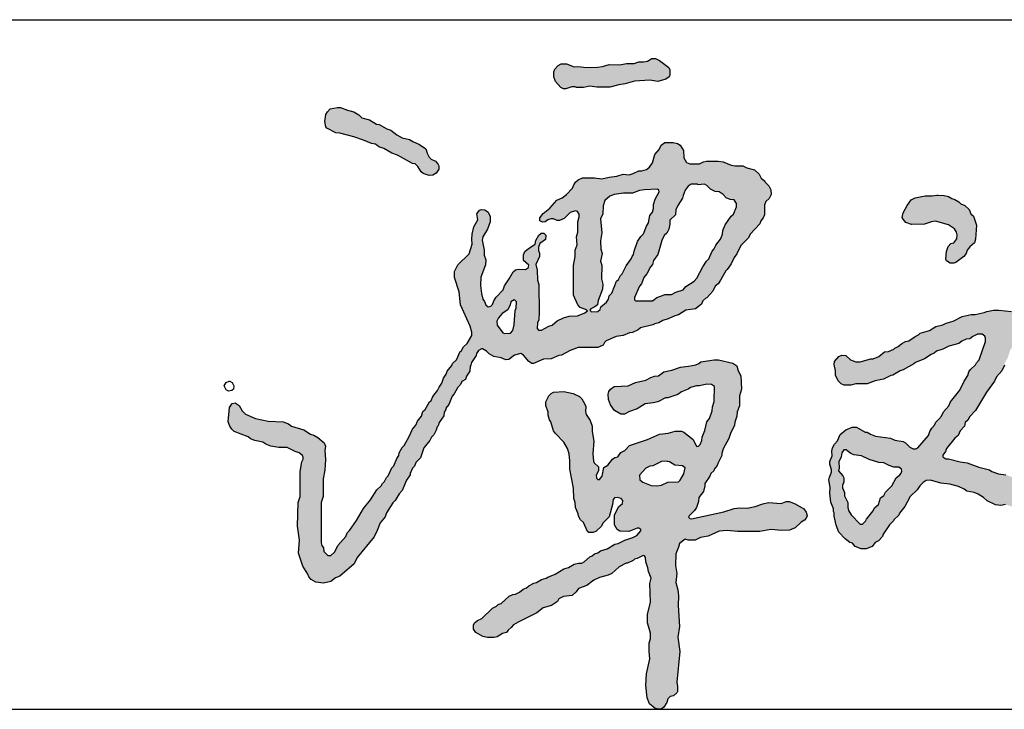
# Model space of a CAD drawing. Extents: x 427948 to 764348, y 274849 to 601549.
# Tile 23 of 212: x 431815 to 432813, y 597049 to 597749. Entities that reach past the tile are written whole.
import ezdxf

# ---------------------------------------------------------------- set-up
doc = ezdxf.new("R2010")
doc.units = 0
doc.header["$LTSCALE"] = 1000
doc.header["$MEASUREMENT"] = 0
doc.layers.get('0').update_dxf_attribs({"linetype": 'CONTINUOUS'})
doc.layers.add('图框', color=4, linetype='CONTINUOUS')

# ---------------------------------------------------------------- blocks, each defined once
blk = doc.blocks.new('谭文军')
at = {"linetype": 'Continuous'}
for points in [[(1125, 2635), (1145, 2632), (1165, 2638), (1173, 2644), (1175, 2649), (1175, 2661), (1172, 2667), (1149, 2685), (1139, 2690), (1130, 2690), (1119, 2683), (1109, 2681), (1097, 2681), (1085, 2677), (1066, 2677), (1049, 2674), (1023, 2675), (1006, 2670), (993, 2668), (967, 2667), (944, 2670), (935, 2669), (916, 2676), (902, 2676), (895, 2672), (886, 2663), (884, 2656), (884, 2644), (888, 2632), (901, 2617), (908, 2614), (914, 2614), (933.8, 2620.6), (941, 2617), (958, 2617), (974, 2620), (992, 2618), (1024, 2618), (1047, 2624), (1063, 2626), (1086, 2633)], [(436, 2475), (445, 2468), (457, 2464), (477, 2452), (492, 2447), (529, 2426), (536, 2425), (543, 2419), (551, 2405), (556, 2401), (571, 2396), (580, 2397), (589, 2402), (595, 2412), (595, 2420), (593, 2425), (587, 2432), (572.8, 2438.5), (566, 2452), (563, 2463), (547, 2474), (530, 2481), (522, 2486), (503, 2491), (490, 2498), (475, 2510), (465, 2513), (446, 2524), (439, 2525), (421, 2536), (402, 2541), (395, 2548), (382, 2556), (366, 2560), (349, 2567), (341, 2567), (323, 2563), (316, 2556), (312, 2549), (309, 2532), (312, 2518), (314, 2515), (337, 2503), (347, 2502), (382, 2493), (406, 2485), (426, 2476)], [(1874.1, 2272), (1889.1, 2262), (1896.5, 2250.3), (1895.1, 2237), (1887.1, 2227), (1880.1, 2225), (1873.1, 2218), (1869.1, 2205), (1867.1, 2186), (1869.1, 2182), (1878.1, 2176), (1887.1, 2176), (1892.1, 2178), (1912.1, 2193), (1918.1, 2200), (1921.1, 2209), (1927.1, 2217), (1939.1, 2227), (1942.1, 2236), (1944.1, 2271), (1937.1, 2294), (1930.1, 2300), (1926.1, 2311), (1915.1, 2321), (1905.1, 2325), (1900.1, 2330), (1890.1, 2336), (1882.1, 2338), (1874.1, 2343), (1863.1, 2346), (1848.1, 2347), (1845.1, 2347), (1833.1, 2345), (1815.1, 2345), (1790.1, 2340), (1780.1, 2335), (1770.1, 2321), (1760.1, 2302), (1758.1, 2291), (1760.1, 2286), (1767.1, 2278), (1781.1, 2273), (1814.1, 2274), (1831.1, 2280), (1841.1, 2281)]]:
    blk.add_hatch(color=256, dxfattribs=at).paths.add_polyline_path(points)
h = blk.add_hatch(color=256, dxfattribs=at)
h.paths.add_polyline_path([(846, 2122), (843, 2133), (842, 2158), (839, 2173), (848, 2193), (848, 2201), (843.3, 2212.1), (849, 2225), (863, 2235), (864, 2246), (859, 2251), (852, 2251), (846, 2246), (839, 2233), (837, 2224), (820, 2213), (811, 2205), (808, 2197), (808, 2183), (824.2, 2168), (813, 2160), (794, 2161), (788, 2159), (782, 2154), (772, 2137), (760, 2119), (757, 2109), (739, 2091), (733, 2081), (728.9, 2068.8), (719, 2066), (713, 2071), (710, 2080), (706, 2086), (702, 2100), (700, 2120), (701, 2141), (712, 2172), (713, 2184), (709, 2196), (709, 2209), (703.3, 2237.4), (717, 2261), (724, 2280), (724, 2293), (719, 2304), (711, 2310), (702, 2311), (697, 2309), (691, 2300), (693, 2285), (683, 2267), (679, 2249), (678, 2236), (679, 2224), (671, 2199), (643, 2172), (635, 2155), (635, 2140), (646, 2104), (650, 2071), (674, 2018), (678, 2003), (678, 1994), (666, 1974), (657, 1966), (651, 1955), (649, 1954), (640, 1933), (630, 1924), (628, 1919), (616, 1905), (614, 1897), (607, 1887), (603, 1875), (596, 1865), (592, 1856), (580, 1841), (576, 1831), (572, 1828), (561, 1809), (555, 1804), (552, 1792), (542, 1779), (538, 1769), (529, 1759), (521, 1741), (508, 1718), (503, 1713), (496, 1700), (495, 1693), (490, 1686), (482, 1667), (477, 1662), (468, 1642), (464, 1638), (459, 1628), (454, 1623), (451, 1617), (440, 1607), (424, 1582), (406, 1560), (389, 1530), (371, 1505), (365, 1499), (362, 1490), (342, 1467), (334, 1451), (320.3, 1438.7), (307, 1452), (306, 1461), (300, 1470), (300, 1575), (305, 1590), (305, 1635), (309, 1656), (311, 1683), (309, 1706), (311, 1717), (308, 1725), (292, 1738), (282, 1744), (273, 1747), (257, 1758), (226, 1767), (218, 1773), (205, 1778), (167, 1779), (135, 1786), (110, 1797), (102, 1805), (94, 1819), (84, 1825), (77, 1824), (70, 1814), (67, 1778), (71, 1767), (76, 1759), (82, 1753), (117, 1740), (123, 1735), (134, 1731), (154, 1727), (161, 1722), (174, 1717), (194, 1713), (215, 1713), (235, 1703), (245, 1700), (257.3, 1689.3), (252, 1677), (247, 1653), (247, 1590), (242, 1575), (241, 1516), (246, 1481), (243, 1448), (254, 1415), (267, 1395), (269, 1389), (275, 1382), (287, 1375), (306, 1373), (324, 1377), (336, 1386), (347, 1390), (383, 1421), (390, 1437), (433, 1489), (441, 1505), (448, 1524), (461, 1539), (464, 1549), (480, 1574), (486, 1580), (496, 1597), (503, 1605), (514, 1631), (523, 1645), (523, 1648), (529, 1661), (534, 1666), (538, 1676), (549, 1687), (558, 1712), (573, 1731), (577, 1739), (583, 1745), (589, 1757), (591, 1765), (594, 1768), (596, 1776), (608, 1793), (609.6, 1807.7), (620, 1821), (629, 1842), (634, 1848), (642, 1863), (650, 1871), (653, 1879), (662, 1884), (665, 1892), (673, 1905), (674, 1917), (676, 1920), (677, 1927), (689, 1944), (690, 1949), (697.5, 1961), (705, 1961), (715, 1955), (722, 1948), (733, 1942), (752, 1938), (763, 1933), (771, 1934), (785, 1945), (801, 1949), (808, 1945), (821, 1929), (829, 1924), (833, 1924), (858, 1935), (877, 1936), (896, 1944), (903, 1945), (925, 1957), (945, 1964), (994, 1964), (1008, 1970), (1012.2, 1979.8), (1040, 1992), (1058, 1994), (1074, 2001), (1081, 2002), (1095, 2009), (1101, 2014), (1132, 2021), (1137, 2024), (1147, 2026), (1157, 2032), (1171, 2036), (1187, 2044), (1197, 2046), (1215, 2058), (1239, 2061), (1254, 2073), (1258, 2081), (1265, 2088), (1268, 2089), (1283, 2106), (1289, 2118), (1296, 2124), (1302, 2133), (1315, 2157), (1319, 2160), (1329, 2174), (1336, 2190), (1343, 2199), (1353, 2220), (1371, 2239), (1377, 2250), (1401, 2275), (1403, 2282), (1409, 2290), (1412, 2297), (1412, 2327.5), (1424, 2338), (1429, 2348), (1428, 2360), (1423, 2370), (1414, 2379), (1413, 2382), (1404, 2389), (1399, 2399), (1387, 2410), (1368, 2415), (1358, 2420), (1334, 2420), (1309, 2430), (1296, 2432), (1267, 2432), (1259, 2430), (1249, 2425), (1219.5, 2425), (1210, 2440), (1209, 2459), (1201, 2472), (1194, 2476), (1183, 2479), (1162, 2479), (1153, 2472), (1148, 2461), (1137, 2449), (1131, 2428), (1121.1, 2412.4), (1105, 2408), (1097, 2408), (1083, 2401), (1073, 2398), (1058, 2399), (1042, 2394), (1023, 2392), (1004, 2388), (986, 2390), (956, 2390), (945, 2385), (938, 2379), (934, 2373), (931, 2364), (916, 2348), (905, 2340), (891, 2334), (874, 2314), (857, 2301), (849, 2290), (849, 2282), (855, 2279), (862, 2280), (871.8, 2287), (883, 2287), (892, 2283), (898, 2283), (910, 2288), (925, 2303), (941.8, 2308.2), (948.2, 2296.9), (944, 2280), (944, 2254), (941, 2242), (942, 2222), (937, 2209), (937, 2193), (933, 2170), (933, 2096), (944, 2071), (950, 2065), (963, 2060), (968, 2056), (962, 2051), (943, 2044), (922, 2043), (908, 2039), (892, 2031), (880, 2020), (871, 2018), (853, 2008), (841.7, 2008), (843, 2026), (846, 2034), (847, 2052)])
h.paths.add_polyline_path([(790, 2079), (789, 2063), (787, 2057), (784, 2021), (781, 2007), (775, 2000), (757.6, 1998.8), (742, 2020), (741, 2030), (745, 2039), (754, 2050), (768, 2059), (774, 2071), (776, 2079), (784.6, 2084.4)], flags=16)
h.paths.add_polyline_path([(987, 2066), (993, 2071), (995, 2082), (1006, 2111), (1007, 2123), (1003, 2137), (1004, 2171), (1001, 2181), (1005, 2200), (1002, 2211), (1001, 2232), (1004, 2252), (1001, 2287), (1007, 2300), (1008, 2320), (1012, 2333), (1024, 2344), (1035, 2348), (1059, 2352), (1081, 2352), (1099, 2358), (1111, 2360), (1146.6, 2362.2), (1148, 2355), (1138, 2337), (1134, 2323), (1134, 2308), (1125, 2296), (1121, 2277), (1116, 2269), (1109, 2250), (1102, 2243), (1094, 2230), (1085, 2206), (1084, 2198), (1080, 2193), (1078, 2187), (1065, 2169), (1055, 2149), (1051, 2145), (1046, 2135), (1041, 2131), (1029, 2101), (1023, 2094), (1019.8, 2081.3), (1002, 2066), (998.4, 2055.3), (978, 2054), (973, 2059)], flags=16)
h.paths.add_polyline_path([(1086, 2090), (1099, 2118), (1104, 2124), (1110, 2140), (1117, 2149), (1126, 2167), (1131, 2173), (1134, 2183), (1145, 2198), (1155, 2233), (1161, 2245), (1167, 2251), (1172, 2261), (1175, 2274), (1175, 2284), (1189, 2297), (1190, 2310), (1195, 2321), (1207, 2339), (1208, 2346), (1213, 2359), (1221, 2369), (1228, 2374), (1244, 2374), (1245, 2373), (1264.8, 2374.2), (1277, 2362), (1289, 2356), (1299, 2355), (1309, 2348), (1316, 2340), (1326, 2336), (1336, 2335), (1342, 2326), (1342, 2317), (1335, 2299), (1329, 2294), (1314, 2272), (1308, 2258), (1307, 2249), (1302, 2236), (1290, 2221), (1286, 2212), (1281, 2206), (1273, 2187), (1267, 2181), (1258, 2167), (1243, 2138), (1236, 2131), (1215, 2117), (1208, 2109), (1190, 2103), (1179, 2097), (1163, 2097), (1142, 2090), (1131, 2081), (1086, 2081)], flags=16)
h = blk.add_hatch(color=256, dxfattribs=at)
h.paths.add_polyline_path([(1886.1, 2030), (1868.1, 2025), (1860.1, 2021), (1842.1, 2017), (1826.1, 2007), (1803.1, 2000), (1799.1, 1996), (1790.1, 1992), (1774.1, 1981), (1766.1, 1979), (1757.1, 1974), (1748.1, 1967), (1739.1, 1963), (1737.1, 1960), (1723.1, 1954), (1713.1, 1953), (1699.1, 1942), (1685.1, 1936), (1679.1, 1936), (1652.1, 1928), (1641.1, 1928), (1628.1, 1933), (1616.1, 1944), (1606.1, 1945), (1599.1, 1942), (1588.1, 1929), (1587.1, 1922), (1590.1, 1906), (1590.1, 1895), (1597.1, 1881), (1605.1, 1873), (1612.1, 1870), (1629.1, 1870), (1641.1, 1873), (1670.1, 1873), (1690.1, 1881), (1711.1, 1885), (1729.1, 1894), (1734.1, 1895), (1753.1, 1906), (1760.1, 1908), (1787.1, 1923), (1791.1, 1927), (1814.1, 1936), (1830.1, 1947), (1838.1, 1950), (1844.1, 1955), (1860.1, 1960), (1875.1, 1968), (1900.1, 1974), (1907.1, 1980), (1918.1, 1985), (1927.1, 1986), (1935.1, 1992), (1947.1, 1998), (1963.1, 1998), (1968.8, 1983.8), (1951.1, 1933), (1944.1, 1926), (1942.1, 1921), (1929.1, 1909), (1925.1, 1903), (1922.1, 1894), (1913.1, 1880), (1902.1, 1857), (1879.1, 1828), (1875.1, 1818), (1861.1, 1803), (1854.1, 1787.4), (1842.1, 1777), (1839.1, 1769), (1832.1, 1762), (1827.1, 1753), (1824.1, 1743), (1795.4, 1710), (1781.1, 1710), (1766.1, 1725), (1760.1, 1728), (1739.1, 1732), (1728.1, 1737), (1691.1, 1742), (1678.1, 1747), (1670.1, 1752), (1665.1, 1752), (1643.1, 1764), (1632.1, 1764), (1616.1, 1758), (1602.1, 1746), (1595.1, 1730), (1588.1, 1722), (1583.1, 1712), (1581.1, 1704), (1582.1, 1692), (1576.1, 1678), (1576.1, 1671), (1581.2, 1653.4), (1575.1, 1639), (1574.1, 1632), (1577.1, 1613), (1576.1, 1599), (1579.1, 1576), (1585.1, 1559), (1585.1, 1553), (1587.1, 1549), (1587.1, 1541), (1592.1, 1518), (1599.1, 1501), (1615.1, 1484), (1626.1, 1475), (1633.1, 1473), (1640.1, 1465), (1655.1, 1459), (1667.1, 1459), (1682.1, 1465), (1690.1, 1475), (1698.1, 1479), (1708.1, 1490), (1710.1, 1496), (1726.1, 1519), (1736.1, 1529), (1737.1, 1532), (1749.1, 1543), (1751.1, 1548), (1764.1, 1565), (1778.1, 1590), (1795.1, 1607), (1802.1, 1617), (1810.1, 1625), (1818.1, 1630), (1829.1, 1631), (1855.1, 1624), (1877.1, 1621), (1899.1, 1615), (1913.1, 1609), (1920.1, 1604), (1943, 1598.9), (1962.1, 1588), (1971.1, 1579), (1992.1, 1569), (2005.1, 1568), (2017.1, 1570), (2030.1, 1566), (2059.1, 1561), (2078.1, 1560), (2094.1, 1557), (2121.1, 1557), (2128.1, 1555), (2169.1, 1560), (2192.1, 1566), (2202.6, 1573), (2218.1, 1573), (2226.1, 1578), (2232.1, 1584), (2249.1, 1589), (2269.1, 1592), (2285.1, 1601), (2294.1, 1603), (2311.1, 1614), (2322.1, 1618), (2347.1, 1639), (2354.1, 1652), (2353.1, 1663), (2343.1, 1672), (2334.1, 1673), (2329.1, 1671), (2320.1, 1663), (2311.1, 1662), (2301.1, 1657), (2279.1, 1642), (2259.1, 1638), (2244.1, 1633), (2234.1, 1633), (2217.1, 1623), (2207.1, 1624), (2170.1, 1620), (2123.1, 1619), (2064.1, 1627), (2041.1, 1638), (2033.1, 1639), (2018.1, 1645), (1999.1, 1647), (1983.1, 1653), (1977.1, 1657), (1950.1, 1664), (1921.1, 1675), (1903.1, 1677), (1874.1, 1685), (1867.1, 1685), (1858.3, 1691.3), (1866.1, 1703), (1869.1, 1711), (1890.1, 1737), (1898.1, 1743), (1903.1, 1755), (1914.1, 1767), (1916.1, 1776), (1922.1, 1782), (1927.1, 1791), (1942.1, 1806), (1969.1, 1852), (1989.1, 1880), (1994.1, 1891), (2008.1, 1906), (2014.1, 1920), (2015.1, 1926), (2022.1, 1937), (2029.1, 1958), (2038.1, 1973), (2040.1, 1982), (2041.1, 2006), (2048.1, 2031), (2045.1, 2044), (2039.1, 2051), (2032.1, 2055), (2000.1, 2058), (1987.1, 2058), (1970.1, 2055), (1963.1, 2052), (1941.1, 2047), (1931.1, 2047), (1908.1, 2042)])
h.paths.add_polyline_path([(1749.1, 1664), (1758.5, 1657.3), (1754.3, 1646.9), (1743.1, 1637), (1732.1, 1617), (1716.1, 1601), (1712.1, 1593), (1703.1, 1587), (1698.1, 1570), (1688.1, 1562), (1685.1, 1554), (1668.1, 1533), (1666.1, 1528), (1654.9, 1518.1), (1630.1, 1544), (1621.1, 1558.1), (1621.1, 1575), (1613.1, 1592), (1613.1, 1600), (1607, 1614.7), (1611.1, 1627), (1611.1, 1637), (1609.1, 1642), (1598.1, 1655), (1600.1, 1662), (1599.1, 1677), (1605.1, 1690), (1606.1, 1700), (1614.1, 1711.1), (1619.1, 1706), (1629.1, 1698), (1636.1, 1695), (1656.1, 1692), (1675.1, 1683), (1699.1, 1676), (1712.1, 1675), (1725.1, 1668), (1737.1, 1664)], flags=16)
h = blk.add_hatch(color=256, dxfattribs=at)
h.paths.add_polyline_path([(1133, 1825), (1145, 1828), (1164, 1838), (1170, 1838), (1195, 1846), (1204, 1853), (1221, 1860), (1227, 1864), (1242, 1868), (1249, 1868), (1268, 1872), (1279, 1871), (1287, 1866), (1286, 1829), (1282, 1815), (1281, 1805), (1274, 1786), (1268, 1778), (1263, 1756), (1256, 1739), (1255, 1731), (1249.7, 1717.7), (1241.7, 1715.7), (1233, 1733), (1210, 1752), (1204, 1754), (1188, 1754), (1171, 1749), (1149, 1747), (1119, 1733), (1074, 1718), (1062, 1706), (1052, 1701), (1044, 1690), (1037, 1688), (1031, 1684), (1019, 1669), (1009, 1663), (1005, 1641), (996.1, 1630.9), (987.5, 1639.5), (996, 1655), (996, 1665), (983.1, 1676.7), (982, 1697), (984, 1729), (980, 1753), (980, 1767), (975, 1781), (962.6, 1799.6), (964, 1816), (961, 1824), (954, 1835), (948, 1841), (932, 1849), (909, 1854), (883, 1852), (877, 1849), (871, 1843), (864, 1828), (864, 1819), (870, 1802), (870, 1794), (873, 1783), (876, 1778), (883, 1755), (888, 1748), (909, 1727), (918, 1711), (922, 1697), (924, 1680), (924, 1659), (933, 1611), (934, 1585), (937, 1575), (938, 1563), (945, 1547), (946, 1541), (951, 1532), (958, 1525), (968, 1502), (972, 1500), (982, 1500), (989, 1502), (1003, 1516), (1007, 1523), (1023, 1539), (1031, 1570), (1033.6, 1586.7), (1043, 1588), (1057.5, 1583.6), (1056, 1573), (1046, 1564), (1036, 1543), (1036, 1519), (1043, 1507), (1049, 1503), (1072, 1502), (1095.6, 1512.1), (1103.5, 1505.8), (1092, 1492), (1082, 1487), (1062, 1481), (1045, 1472), (1037, 1471), (1018, 1459), (1001, 1454), (994, 1449), (986, 1446), (980, 1441), (974, 1439), (956.8, 1423), (946, 1423), (935, 1420), (921, 1412), (909, 1409), (887, 1395), (869, 1388), (865, 1385), (853, 1382), (840, 1374), (834, 1373), (821, 1366), (815, 1361), (807, 1358), (798, 1350), (788, 1345), (781, 1344), (772, 1340), (752, 1322), (744, 1319), (740, 1315), (730, 1310), (703, 1284), (692, 1279), (685, 1273), (682, 1267), (682, 1257), (688, 1249), (706, 1239), (717, 1236), (734, 1236), (742, 1238), (755, 1246), (765, 1249), (769, 1255), (777, 1261), (783, 1268), (794, 1275), (841, 1298), (857, 1311), (878, 1317), (893, 1327), (896, 1333), (908, 1339), (930, 1342), (940, 1351), (946, 1359), (967, 1367), (984, 1380), (998, 1387), (1020, 1393), (1029, 1397), (1048, 1414), (1065, 1423), (1069, 1423), (1083, 1430), (1086, 1433), (1093, 1435), (1109.7, 1442.8), (1114, 1437), (1115, 1426), (1120, 1411), (1121, 1402), (1128, 1385), (1125, 1372), (1126, 1325), (1119, 1294), (1119, 1273), (1126, 1247), (1126, 1234), (1123, 1222), (1123, 1202), (1125, 1183), (1116, 1145), (1115, 1116), (1118, 1085), (1124, 1070), (1138, 1058), (1149, 1056), (1156, 1058), (1160, 1061), (1167, 1073), (1171.6, 1086.9), (1184, 1090), (1192, 1097), (1194, 1101), (1194, 1113), (1192, 1124), (1200, 1201), (1195, 1237), (1199, 1264), (1196, 1317), (1197, 1341), (1195, 1356), (1190, 1374), (1192, 1397), (1189, 1417), (1190, 1446), (1197, 1463), (1199, 1472), (1213, 1483), (1221, 1481), (1238, 1481), (1252, 1487), (1271, 1491), (1299, 1503), (1319, 1505), (1345, 1502), (1401, 1502), (1428, 1507), (1455, 1505), (1475, 1506), (1489, 1512), (1504, 1526), (1513, 1531), (1517, 1536), (1519, 1542), (1517, 1551), (1511, 1559), (1489, 1572), (1474, 1578), (1467, 1578), (1454, 1573), (1422, 1575), (1408, 1572), (1389, 1565), (1369, 1561), (1350, 1562), (1336, 1560), (1310, 1552), (1226.5, 1533.5), (1220.4, 1539.6), (1237, 1555), (1242, 1563), (1247, 1578), (1248, 1588), (1259, 1603), (1263, 1617), (1263, 1623), (1275, 1641), (1278, 1648), (1285, 1655), (1287, 1660), (1294, 1668), (1295, 1673), (1305, 1693), (1305, 1698), (1309, 1710), (1323, 1736), (1327, 1748), (1337, 1769), (1338, 1777), (1343, 1792), (1344, 1803), (1350, 1818), (1350, 1843), (1355, 1860), (1353, 1893), (1346, 1906), (1343, 1918), (1333, 1925), (1297, 1933), (1286, 1933), (1253, 1928), (1248, 1924), (1240, 1921), (1222, 1917), (1202, 1915), (1180, 1907), (1160, 1903), (1146, 1893), (1136, 1892), (1127, 1889), (1115, 1882), (1089, 1876), (1070, 1868), (1035, 1866), (1026, 1860), (1022, 1854), (1020, 1847), (1021, 1834), (1026, 1820), (1036, 1806), (1052, 1797), (1061, 1797), (1074, 1804), (1093, 1810), (1113, 1823)])
h.paths.add_polyline_path([(1154, 1678), (1170.5, 1679.2), (1187, 1669), (1207, 1667), (1213, 1662), (1210, 1647), (1198.8, 1627.1), (1170, 1626), (1154, 1619), (1141, 1617), (1128, 1618), (1107, 1626), (1100, 1632), (1099, 1644), (1115, 1661), (1125, 1666), (1132, 1667)], flags=16)
for points in [[(1130, 2690), (1139, 2690), (1149, 2685), (1172, 2667), (1175, 2661), (1175, 2649), (1173, 2644), (1165, 2638), (1145, 2632), (1125, 2635), (1086, 2633), (1063, 2626), (1047, 2624), (1024, 2618), (992, 2618), (974, 2620), (958, 2617), (941, 2617), (937, 2619), (929, 2619), (914, 2614), (908, 2614), (901, 2617), (888, 2632), (884, 2644), (884, 2656), (886, 2663), (895, 2672), (902, 2676), (916, 2676), (935, 2669), (944, 2670), (967, 2667), (993, 2668), (1006, 2670), (1023, 2675), (1049, 2674), (1066, 2677), (1085, 2677), (1097, 2681), (1109, 2681), (1119, 2683), (1130, 2690)], [(341, 2567), (349, 2567), (366, 2560), (382, 2556), (395, 2548), (402, 2541), (421, 2536), (439, 2525), (446, 2524), (465, 2513), (475, 2510), (490, 2498), (503, 2491), (522, 2486), (530, 2481), (547, 2474), (563, 2463), (566, 2452), (571, 2442), (576, 2437), (587, 2432), (593, 2425), (595, 2420), (595, 2412), (589, 2402), (580, 2397), (571, 2396), (556, 2401), (551, 2405), (543, 2419), (536, 2425), (529, 2426), (492, 2447), (477, 2452), (457, 2464), (445, 2468), (436, 2475), (426, 2476), (406, 2485), (382, 2493), (347, 2502), (337, 2503), (314, 2515), (312, 2518), (309, 2532), (312, 2549), (316, 2556), (323, 2563), (341, 2567)], [(1162, 2479), (1183, 2479), (1194, 2476), (1201, 2472), (1209, 2459), (1210, 2440), (1217, 2429), (1225, 2425), (1249, 2425), (1259, 2430), (1267, 2432), (1296, 2432), (1309, 2430), (1329, 2422), (1339, 2420), (1358, 2420), (1368, 2415), (1387, 2410), (1399, 2399), (1404, 2389), (1413, 2382), (1414, 2379), (1423, 2370), (1428, 2360), (1429, 2348), (1424, 2338), (1416, 2331), (1412, 2322), (1412, 2297), (1409, 2290), (1403, 2282), (1401, 2275), (1377, 2250), (1371, 2239), (1353, 2220), (1343, 2199), (1336, 2190), (1329, 2174), (1319, 2160), (1315, 2157), (1302, 2133), (1296, 2124), (1289, 2118), (1283, 2106), (1268, 2089), (1265, 2088), (1258, 2081), (1254, 2073), (1239, 2061), (1215, 2058), (1197, 2046), (1187, 2044), (1171, 2036), (1157, 2032), (1147, 2026), (1137, 2024), (1132, 2021), (1101, 2014), (1095, 2009), (1081, 2002), (1074, 2001), (1058, 1994), (1040, 1992), (1015, 1981), (1011, 1977), (1008, 1970), (994, 1964), (945, 1964), (925, 1957), (903, 1945), (896, 1944), (877, 1936), (858, 1935), (833, 1924), (829, 1924), (821, 1929), (808, 1945), (801, 1949), (785, 1945), (771, 1934), (763, 1933), (752, 1938), (733, 1942), (722, 1948), (715, 1955), (705, 1961), (702, 1961), (695, 1957), (690, 1949), (689, 1944), (677, 1927), (676, 1920), (674, 1917), (673, 1905), (665, 1892), (662, 1884), (653, 1879), (650, 1871), (642, 1863), (634, 1848), (629, 1842), (620, 1821), (613, 1812), (613, 1809), (609, 1802), (608, 1793), (596, 1776), (594, 1768), (591, 1765), (589, 1757), (583, 1745), (577, 1739), (573, 1731), (558, 1712), (549, 1687), (538, 1676), (534, 1666), (529, 1661), (523, 1648), (523, 1645), (514, 1631), (503, 1605), (496, 1597), (486, 1580), (480, 1574), (464, 1549), (461, 1539), (448, 1524), (441, 1505), (433, 1489), (390, 1437), (383, 1421), (347, 1390), (336, 1386), (324, 1377), (306, 1373), (287, 1375), (275, 1382), (269, 1389), (267, 1395), (254, 1415), (243, 1448), (246, 1481), (241, 1516), (242, 1575), (247, 1590), (247, 1653), (252, 1677), (255, 1684), (255, 1689), (253, 1693), (245, 1700), (235, 1703), (215, 1713), (194, 1713), (174, 1717), (161, 1722), (154, 1727), (134, 1731), (123, 1735), (117, 1740), (82, 1753), (76, 1759), (71, 1767), (67, 1778), (70, 1814), (77, 1824), (84, 1825), (94, 1819), (102, 1805), (110, 1797), (135, 1786), (167, 1779), (205, 1778), (218, 1773), (226, 1767), (257, 1758), (273, 1747), (282, 1744), (292, 1738), (308, 1725), (311, 1717), (309, 1706), (311, 1683), (309, 1656), (305, 1635), (305, 1590), (300, 1575), (300, 1474), (302, 1467), (306, 1461), (307, 1452), (317, 1442), (324, 1442), (334, 1451), (342, 1467), (362, 1490), (365, 1499), (371, 1505), (389, 1530), (406, 1560), (424, 1582), (440, 1607), (451, 1617), (454, 1623), (459, 1628), (464, 1638), (468, 1642), (477, 1662), (482, 1667), (490, 1686), (495, 1693), (496, 1700), (503, 1713), (508, 1718), (521, 1741), (529, 1759), (538, 1769), (542, 1779), (552, 1792), (555, 1804), (561, 1809), (572, 1828), (576, 1831), (580, 1841), (592, 1856), (596, 1865), (603, 1875), (607, 1887), (614, 1897), (616, 1905), (628, 1919), (630, 1924), (640, 1933), (649, 1954), (651, 1955), (657, 1966), (666, 1974), (678, 1994), (678, 2003), (674, 2018), (650, 2071), (646, 2104), (635, 2140), (635, 2155), (643, 2172), (671, 2199), (679, 2224), (678, 2236), (679, 2249), (683, 2267), (693, 2285), (691, 2300), (697, 2309), (702, 2311), (711, 2310), (719, 2304), (724, 2293), (724, 2280), (717, 2261), (706, 2242), (704, 2234), (709, 2209), (709, 2196), (713, 2184), (712, 2172), (701, 2141), (700, 2120), (702, 2100), (706, 2086), (710, 2080), (713, 2071), (719, 2066), (726, 2068), (730, 2072), (733, 2081), (739, 2091), (757, 2109), (760, 2119), (772, 2137), (782, 2154), (788, 2159), (794, 2161), (813, 2160), (820, 2165), (821, 2171), (808, 2183), (808, 2197), (811, 2205), (820, 2213), (837, 2224), (839, 2233), (846, 2246), (852, 2251), (859, 2251), (864, 2246), (863, 2235), (849, 2225), (845, 2216), (845, 2208), (848, 2201), (848, 2193), (839, 2173), (842, 2158), (843, 2133), (846, 2122), (847, 2052), (846, 2034), (843, 2026), (842, 2012), (845, 2008), (853, 2008), (871, 2018), (880, 2020), (892, 2031), (908, 2039), (922, 2043), (943, 2044), (962, 2051), (968, 2056), (963, 2060), (950, 2065), (944, 2071), (933, 2096), (933, 2170), (937, 2193), (937, 2209), (942, 2222), (941, 2242), (944, 2254), (944, 2280), (947, 2292), (947, 2299), (943, 2306), (938, 2307), (925, 2303), (910, 2288), (898, 2283), (892, 2283), (883, 2287), (876, 2287), (869, 2285), (862, 2280), (855, 2279), (849, 2282), (849, 2290), (857, 2301), (874, 2314), (891, 2334), (905, 2340), (916, 2348), (931, 2364), (934, 2373), (938, 2379), (945, 2385), (956, 2390), (986, 2390), (1004, 2388), (1023, 2392), (1042, 2394), (1058, 2399), (1073, 2398), (1083, 2401), (1097, 2408), (1105, 2408), (1116, 2411), (1124, 2417), (1131, 2428), (1137, 2449), (1148, 2461), (1153, 2472), (1162, 2479)], [(1245, 2373), (1244, 2374), (1228, 2374), (1221, 2369), (1213, 2359), (1208, 2346), (1207, 2339), (1195, 2321), (1190, 2310), (1189, 2297), (1175, 2284), (1175, 2274), (1172, 2261), (1167, 2251), (1161, 2245), (1155, 2233), (1145, 2198), (1134, 2183), (1131, 2173), (1126, 2167), (1117, 2149), (1110, 2140), (1104, 2124), (1099, 2118), (1086, 2090), (1086, 2084), (1089, 2081), (1131, 2081), (1142, 2090), (1163, 2097), (1179, 2097), (1190, 2103), (1208, 2109), (1215, 2117), (1236, 2131), (1243, 2138), (1258, 2167), (1267, 2181), (1273, 2187), (1281, 2206), (1286, 2212), (1290, 2221), (1302, 2236), (1307, 2249), (1308, 2258), (1314, 2272), (1329, 2294), (1335, 2299), (1342, 2317), (1342, 2326), (1336, 2335), (1326, 2336), (1316, 2340), (1309, 2348), (1299, 2355), (1289, 2356), (1277, 2362), (1268, 2371), (1262, 2374), (1245, 2373)], [(1145, 2361), (1144, 2362), (1111, 2360), (1099, 2358), (1081, 2352), (1059, 2352), (1035, 2348), (1024, 2344), (1012, 2333), (1008, 2320), (1007, 2300), (1001, 2287), (1004, 2252), (1001, 2232), (1002, 2211), (1005, 2200), (1001, 2181), (1004, 2171), (1003, 2137), (1007, 2123), (1006, 2111), (995, 2082), (993, 2071), (987, 2066), (977, 2061), (974, 2058), (978, 2054), (994, 2055), (1000, 2060), (1002, 2066), (1016, 2078), (1021, 2086), (1023, 2094), (1029, 2101), (1041, 2131), (1046, 2135), (1051, 2145), (1055, 2149), (1065, 2169), (1078, 2187), (1080, 2193), (1084, 2198), (1085, 2206), (1094, 2230), (1102, 2243), (1109, 2250), (1116, 2269), (1121, 2277), (1125, 2296), (1131, 2304), (1134, 2313), (1134, 2323), (1138, 2337), (1148, 2355), (1147, 2360), (1145, 2361)], [(1845.1, 2347), (1848.1, 2347), (1863.1, 2346), (1874.1, 2343), (1882.1, 2338), (1890.1, 2336), (1900.1, 2330), (1905.1, 2325), (1915.1, 2321), (1926.1, 2311), (1930.1, 2300), (1937.1, 2294), (1944.1, 2271), (1942.1, 2236), (1939.1, 2227), (1927.1, 2217), (1921.1, 2209), (1918.1, 2200), (1912.1, 2193), (1892.1, 2178), (1887.1, 2176), (1878.1, 2176), (1869.1, 2182), (1867.1, 2186), (1869.1, 2205), (1873.1, 2218), (1880.1, 2225), (1887.1, 2227), (1895.1, 2237), (1896.1, 2247), (1894.1, 2254), (1889.1, 2262), (1874.1, 2272), (1841.1, 2281), (1831.1, 2280), (1814.1, 2274), (1781.1, 2273), (1767.1, 2278), (1760.1, 2286), (1758.1, 2291), (1760.1, 2302), (1770.1, 2321), (1780.1, 2335), (1790.1, 2340), (1815.1, 2345), (1833.1, 2345), (1845.1, 2347)], [(786, 2083), (784, 2084), (776, 2079), (774, 2071), (768, 2059), (754, 2050), (745, 2039), (741, 2030), (742, 2020), (756, 2001), (760, 1999), (775, 2000), (781, 2007), (784, 2021), (787, 2057), (789, 2063), (790, 2079), (786, 2083)], [(1987.1, 2058), (2000.1, 2058), (2032.1, 2055)], [(2014.1, 1920), (2008.1, 1906), (1994.1, 1891), (1989.1, 1880), (1969.1, 1852), (1942.1, 1806), (1927.1, 1791), (1922.1, 1782), (1916.1, 1776), (1914.1, 1767), (1903.1, 1755), (1898.1, 1743), (1890.1, 1737), (1869.1, 1711), (1866.1, 1703), (1860.1, 1694), (1860.1, 1690), (1867.1, 1685), (1874.1, 1685), (1903.1, 1677), (1921.1, 1675), (1950.1, 1664), (1977.1, 1657), (1983.1, 1653), (1999.1, 1647), (2018.1, 1645)], [(2017.1, 1570), (2005.1, 1568), (1992.1, 1569), (1971.1, 1579), (1962.1, 1588), (1948.1, 1596), (1938.1, 1600), (1920.1, 1604), (1913.1, 1609), (1899.1, 1615), (1877.1, 1621), (1855.1, 1624), (1829.1, 1631), (1818.1, 1630), (1810.1, 1625), (1802.1, 1617), (1795.1, 1607), (1778.1, 1590), (1764.1, 1565), (1751.1, 1548), (1749.1, 1543), (1737.1, 1532), (1736.1, 1529), (1726.1, 1519), (1710.1, 1496), (1708.1, 1490), (1698.1, 1479), (1690.1, 1475), (1682.1, 1465), (1667.1, 1459), (1655.1, 1459), (1640.1, 1465), (1633.1, 1473), (1626.1, 1475), (1615.1, 1484), (1599.1, 1501), (1592.1, 1518), (1587.1, 1541), (1587.1, 1549), (1585.1, 1553), (1585.1, 1559), (1579.1, 1576), (1576.1, 1599), (1577.1, 1613), (1574.1, 1632), (1575.1, 1639), (1580.1, 1651), (1580.1, 1657), (1576.1, 1671), (1576.1, 1678), (1582.1, 1692), (1581.1, 1704), (1583.1, 1712), (1588.1, 1722), (1595.1, 1730), (1602.1, 1746), (1616.1, 1758), (1632.1, 1764), (1643.1, 1764), (1665.1, 1752), (1670.1, 1752), (1678.1, 1747), (1691.1, 1742), (1728.1, 1737), (1739.1, 1732), (1760.1, 1728), (1766.1, 1725), (1777.1, 1714), (1785.1, 1710), (1792.1, 1710), (1797.1, 1712), (1824.1, 1743), (1827.1, 1753), (1832.1, 1762), (1839.1, 1769), (1842.1, 1777), (1850.1, 1784), (1856.1, 1792), (1861.1, 1803), (1875.1, 1818), (1879.1, 1828), (1902.1, 1857), (1913.1, 1880), (1922.1, 1894), (1925.1, 1903), (1929.1, 1909), (1942.1, 1921), (1944.1, 1926), (1951.1, 1933), (1967.1, 1979), (1967.1, 1988), (1965.1, 1993), (1958.1, 1998), (1947.1, 1998), (1935.1, 1992), (1927.1, 1986), (1918.1, 1985), (1907.1, 1980), (1900.1, 1974), (1875.1, 1968), (1860.1, 1960), (1844.1, 1955), (1838.1, 1950), (1830.1, 1947), (1814.1, 1936), (1791.1, 1927), (1787.1, 1923), (1760.1, 1908), (1753.1, 1906), (1734.1, 1895), (1729.1, 1894), (1711.1, 1885), (1690.1, 1881), (1670.1, 1873), (1641.1, 1873), (1629.1, 1870), (1612.1, 1870), (1605.1, 1873), (1597.1, 1881), (1590.1, 1895), (1590.1, 1906), (1587.1, 1922), (1588.1, 1929), (1599.1, 1942), (1606.1, 1945), (1616.1, 1944), (1628.1, 1933), (1641.1, 1928), (1652.1, 1928), (1679.1, 1936), (1685.1, 1936), (1699.1, 1942), (1713.1, 1953), (1723.1, 1954), (1737.1, 1960), (1739.1, 1963), (1748.1, 1967), (1757.1, 1974), (1766.1, 1979), (1774.1, 1981), (1790.1, 1992), (1799.1, 1996), (1803.1, 2000), (1826.1, 2007), (1842.1, 2017), (1860.1, 2021), (1868.1, 2025), (1886.1, 2030), (1908.1, 2042), (1931.1, 2047), (1941.1, 2047), (1963.1, 2052), (1970.1, 2055), (1987.1, 2058)], [(1286, 1933), (1297, 1933), (1333, 1925), (1343, 1918), (1346, 1906), (1353, 1893), (1355, 1860), (1350, 1843), (1350, 1818), (1344, 1803), (1343, 1792), (1338, 1777), (1337, 1769), (1327, 1748), (1323, 1736), (1309, 1710), (1305, 1698), (1305, 1693), (1295, 1673), (1294, 1668), (1287, 1660), (1285, 1655), (1278, 1648), (1275, 1641), (1263, 1623), (1263, 1617), (1259, 1603), (1248, 1588), (1247, 1578), (1242, 1563), (1237, 1555), (1223, 1542), (1222, 1538), (1225, 1535), (1229, 1534), (1310, 1552), (1336, 1560), (1350, 1562), (1369, 1561), (1389, 1565), (1408, 1572), (1422, 1575), (1454, 1573), (1467, 1578), (1474, 1578), (1489, 1572), (1511, 1559), (1517, 1551), (1519, 1542), (1517, 1536), (1513, 1531), (1504, 1526), (1489, 1512), (1475, 1506), (1455, 1505), (1428, 1507), (1401, 1502), (1345, 1502), (1319, 1505), (1299, 1503), (1271, 1491), (1252, 1487), (1238, 1481), (1221, 1481), (1213, 1483), (1199, 1472), (1197, 1463), (1190, 1446), (1189, 1417), (1192, 1397), (1190, 1374), (1195, 1356), (1197, 1341), (1196, 1317), (1199, 1264), (1195, 1237), (1200, 1201), (1192, 1124), (1194, 1113), (1194, 1101), (1192, 1097), (1184, 1090), (1176, 1088), (1170, 1082), (1167, 1073), (1160, 1061), (1156, 1058), (1149, 1056), (1138, 1058), (1124, 1070), (1118, 1085), (1115, 1116), (1116, 1145), (1125, 1183), (1123, 1202), (1123, 1222), (1126, 1234), (1126, 1247), (1119, 1273), (1119, 1294), (1126, 1325), (1125, 1372), (1128, 1385), (1121, 1402), (1120, 1411), (1115, 1426), (1114, 1437), (1111, 1441), (1108, 1442), (1093, 1435), (1086, 1433), (1083, 1430), (1069, 1423), (1065, 1423), (1048, 1414), (1029, 1397), (1020, 1393), (998, 1387), (984, 1380), (967, 1367), (946, 1359), (940, 1351), (930, 1342), (908, 1339), (896, 1333), (893, 1327), (878, 1317), (857, 1311), (841, 1298), (794, 1275), (783, 1268), (777, 1261), (769, 1255), (765, 1249), (755, 1246), (742, 1238), (734, 1236), (717, 1236), (706, 1239), (688, 1249), (682, 1257), (682, 1267), (685, 1273), (692, 1279), (703, 1284), (730, 1310), (740, 1315), (744, 1319), (752, 1322), (772, 1340), (781, 1344), (788, 1345), (798, 1350), (807, 1358), (815, 1361), (821, 1366), (834, 1373), (840, 1374), (853, 1382), (865, 1385), (869, 1388), (887, 1395), (909, 1409), (921, 1412), (935, 1420), (946, 1423), (954, 1423), (960, 1426), (974, 1439), (980, 1441), (986, 1446), (994, 1449), (1001, 1454), (1018, 1459), (1037, 1471), (1045, 1472), (1062, 1481), (1082, 1487), (1092, 1492), (1102, 1504), (1102, 1507), (1097, 1511), (1093, 1511), (1072, 1502), (1049, 1503), (1043, 1507), (1036, 1519), (1036, 1543), (1046, 1564), (1056, 1573), (1057, 1580), (1053, 1585), (1043, 1588), (1036, 1587), (1033, 1583), (1031, 1570), (1023, 1539), (1007, 1523), (1003, 1516), (989, 1502), (982, 1500), (972, 1500), (968, 1502), (958, 1525), (951, 1532), (946, 1541), (945, 1547), (938, 1563), (937, 1575), (934, 1585), (933, 1611), (924, 1659), (924, 1680), (922, 1697), (918, 1711), (909, 1727), (888, 1748), (883, 1755), (876, 1778), (873, 1783), (870, 1794), (870, 1802), (864, 1819), (864, 1828), (871, 1843), (877, 1849), (883, 1852), (909, 1854), (932, 1849), (948, 1841), (954, 1835), (961, 1824), (964, 1816), (963, 1804), (965, 1796), (975, 1781), (980, 1767), (980, 1753), (984, 1729), (982, 1697), (983, 1679), (985, 1675), (996, 1665), (996, 1655), (990, 1644), (991, 1636), (994, 1633), (998, 1633), (1005, 1641), (1009, 1663), (1019, 1669), (1031, 1684), (1037, 1688), (1044, 1690), (1052, 1701), (1062, 1706), (1074, 1718), (1119, 1733), (1149, 1747), (1171, 1749), (1188, 1754), (1204, 1754), (1210, 1752), (1233, 1733), (1240, 1719), (1243, 1716), (1247, 1717), (1251, 1721), (1255, 1731), (1256, 1739), (1263, 1756), (1268, 1778), (1274, 1786), (1281, 1805), (1282, 1815), (1286, 1829), (1287, 1866), (1279, 1871), (1268, 1872), (1249, 1868), (1242, 1868), (1227, 1864), (1221, 1860), (1204, 1853), (1195, 1846), (1170, 1838), (1164, 1838), (1145, 1828), (1133, 1825), (1113, 1823), (1093, 1810), (1074, 1804), (1061, 1797), (1052, 1797), (1036, 1806), (1026, 1820), (1021, 1834), (1020, 1847), (1022, 1854), (1026, 1860), (1035, 1866), (1070, 1868), (1089, 1876), (1115, 1882), (1127, 1889), (1136, 1892), (1146, 1893), (1160, 1903), (1180, 1907), (1202, 1915), (1222, 1917), (1240, 1921), (1248, 1924), (1253, 1928), (1286, 1933)], [(69, 1880), (71, 1880), (77, 1876), (81, 1868), (80, 1860), (76, 1856), (68, 1855), (62, 1858), (57, 1868), (62, 1876), (69, 1880)], [(1619.1, 1706), (1618.1, 1707), (1611.1, 1707), (1606.1, 1700), (1605.1, 1690), (1599.1, 1677), (1600.1, 1662), (1598.1, 1655), (1609.1, 1642), (1611.1, 1637), (1611.1, 1627), (1608.1, 1618), (1608.1, 1612), (1613.1, 1600), (1613.1, 1592), (1621.1, 1575), (1621.1, 1563), (1623.1, 1555), (1630.1, 1544), (1652.1, 1521), (1658.1, 1521), (1666.1, 1528), (1668.1, 1533), (1685.1, 1554), (1688.1, 1562), (1698.1, 1570), (1703.1, 1587), (1712.1, 1593), (1716.1, 1601), (1732.1, 1617), (1743.1, 1637), (1752.1, 1645), (1755.1, 1649), (1757.1, 1654), (1756.1, 1659), (1749.1, 1664), (1737.1, 1664), (1725.1, 1668), (1712.1, 1675), (1699.1, 1676), (1675.1, 1683), (1656.1, 1692), (1636.1, 1695), (1629.1, 1698), (1619.1, 1706)], [(1169, 1678), (1168, 1679), (1154, 1678), (1132, 1667), (1125, 1666), (1115, 1661), (1099, 1644), (1100, 1632), (1107, 1626), (1128, 1618), (1141, 1617), (1154, 1619), (1170, 1626), (1197, 1627), (1201, 1631), (1210, 1647), (1213, 1662), (1207, 1667), (1187, 1669), (1174, 1677), (1169, 1678)]]:
    blk.add_lwpolyline(points, dxfattribs=at)

msp = doc.modelspace()

# ---------------------------------------------------------------- linework, layer by layer
at = {"layer": '图框'}
for p, q in [((429973.02, 597749.35), (447973.02, 597749.35)), ((429973.02, 597049.35), (447973.02, 597049.35))]:
    msp.add_line(p, q, dxfattribs=at)

# ---------------------------------------------------------------- block references
at = {"linetype": 'Continuous', "xscale": 0.4043519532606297, "yscale": 0.4043519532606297, "zscale": 0.4043519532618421}
msp.add_blockref('谭文军', (431999.12, 596622.35), dxfattribs=at)

doc.saveas('drawing.dxf')
